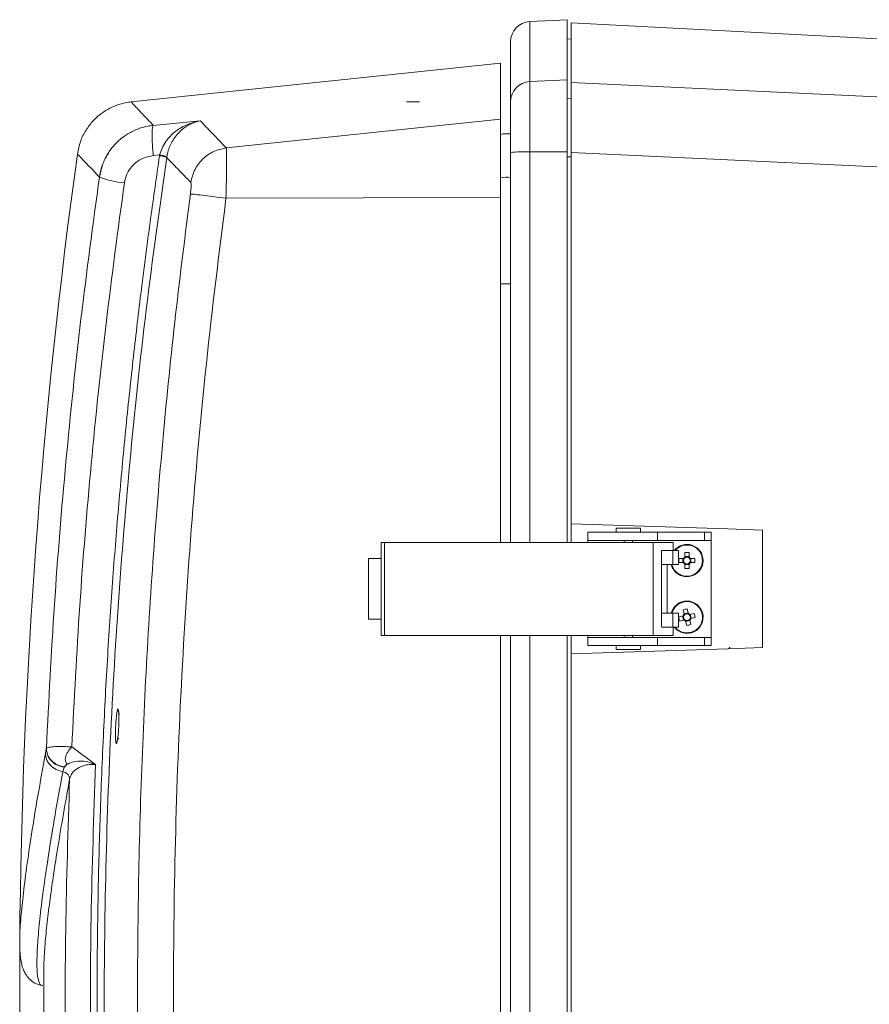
# Model space of a CAD drawing. Header units: millimetres. Extents: x 0 to 594, y 0 to 420.
# Tile 62 of 76: x 247 to 289, y 324 to 372. Entities that reach past the tile are written whole.
import ezdxf

# ---------------------------------------------------------------- set-up
doc = ezdxf.new("R2010")
doc.units = ezdxf.units.MM
doc.styles.add('SLDTEXTSTYLE1', font='TXT', dxfattribs={"width": 0.605})
doc.dimstyles.new('SLDDIMSTYLE1', dxfattribs={"dimtxt": 2.568319, "dimasz": 3.3, "dimexe": 0, "dimexo": 0.0625, "dimgap": 0.64208, "dimtad": 1, "dimdec": 0, "dimlfac": 5, "dimrnd": 1e-09, "dimzin": 12, "dimdsep": 46, "dimtxsty": 'SLDTEXTSTYLE1', "dimsah": 1, "dimcen": 0.09, "dimadec": 0, "dimazin": 3, "dimtfac": 1, "dimtdec": 1, "dimtofl": 0, "dimtmove": 0, "dimatfit": 3, "dimfxl": 1, "dimfrac": 2, "dimtolj": 1, "dimtzin": 12, "dimarcsym": 0})

# ---------------------------------------------------------------- blocks, each defined once
blk = doc.blocks.new('_D_6')
at = {"color": 7, "linetype": 'Continuous', "lineweight": 0}
for p, q in [((330.793, 371.409), (330.793, 208.509)), ((246.705, 326.965), (246.705, 208.509)), ((284.585, 214.042), (283.997, 214.042)), ((283.997, 214.042), (283.997, 210.097)), ((292.914, 214.042), (293.502, 214.042)), ((293.502, 214.042), (293.502, 210.097)), ((283.997, 210.097), (284.585, 210.097)), ((293.502, 210.097), (292.914, 210.097)), ((246.705, 209.509), (330.793, 209.509))]:
    blk.add_line(p, q, dxfattribs=at)
for points in [[(246.705, 209.509), (250.005, 209.009), (250.005, 210.009)], [(330.793, 209.509), (327.493, 210.009), (327.493, 209.009)]]:
    blk.add_solid(points, dxfattribs=at)
at = {"color": 7, "linetype": 'Continuous', "lineweight": 0, "char_height": 2.6458, "attachment_point": 1, "style": 'SLDTEXTSTYLE1'}
for s, insert in [('420', (285.81, 218.04)), ('16,6', (285.32, 213.508))]:
    blk.add_mtext(s, dxfattribs=dict(at, insert=insert))

msp = doc.modelspace()

# ---------------------------------------------------------------- linework, layer by layer
at = {"color": 7, "linetype": 'Continuous', "lineweight": 15}
for p, q in [((271.941, 372.359), (273.793, 372.456)), ((271.941, 372.359), (271.941, 369.392)), ((273.793, 369.488), (273.793, 372.456)), ((307.169, 370.571), (273.993, 372.309)), ((273.993, 372.309), (273.993, 369.35)), ((273.993, 371.509), (273.793, 371.499)), ((270.993, 368.401), (270.993, 371.36)), ((270.493, 370.309), (252.217, 368.388)), ((270.493, 370.309), (270.493, 367.53)), ((271.941, 369.392), (273.793, 369.488)), ((271.941, 369.392), (271.941, 365.919)), ((273.793, 365.921), (273.793, 369.488)), ((294.708, 368.386), (273.993, 369.35)), ((273.993, 365.881), (273.993, 369.35)), ((265.868, 368.386), (265.858, 368.371)), ((265.868, 368.385), (265.868, 368.386)), ((270.993, 365.891), (270.993, 368.401)), ((253.314, 367.23), (255.639, 367.454)), ((270.493, 367.53), (256.925, 366.114)), ((270.493, 367.53), (270.493, 363.663)), ((253.314, 365.738), (253.629, 365.768)), ((253.629, 365.768), (253.623, 365.728)), ((253.981, 365.677), (253.976, 365.643)), ((270.993, 346.609), (270.993, 365.891)), ((271.941, 365.919), (273.793, 365.921)), ((273.793, 346.609), (273.793, 365.921)), ((273.993, 365.881), (273.993, 347.52)), ((293.905, 364.951), (273.993, 365.881)), ((293.905, 364.951), (273.993, 365.881)), ((250.806, 365.28), (250.807, 365.28)), ((270.493, 363.663), (256.91, 363.626)), ((270.493, 363.663), (270.493, 346.609)), ((281.74, 347.272), (273.993, 347.52)), ((273.993, 346.609), (273.993, 347.52)), ((281.74, 347.272), (273.993, 347.52)), ((276.221, 347.309), (276.221, 347.109)), ((276.821, 347.309), (276.221, 347.309)), ((277.421, 347.309), (276.821, 347.309)), ((277.421, 347.109), (277.421, 347.309)), ((283.464, 347.217), (281.74, 347.272)), ((283.464, 347.217), (281.74, 347.272)), ((274.821, 346.709), (274.821, 347.109)), ((274.821, 347.109), (278.273, 347.109)), ((274.821, 346.709), (278.273, 346.709)), ((274.821, 346.609), (274.821, 346.709)), ((276.621, 346.709), (276.621, 346.609)), ((277.021, 346.609), (277.021, 346.709)), ((278.273, 346.709), (278.273, 347.109)), ((278.273, 347.109), (280.584, 347.109)), ((280.584, 346.709), (278.273, 346.709)), ((280.584, 347.109), (280.584, 346.709)), ((280.584, 347.109), (280.921, 347.109)), ((280.584, 346.709), (280.921, 346.709)), ((280.921, 347.109), (280.921, 346.709)), ((280.921, 346.709), (280.921, 341.909)), ((264.595, 346.609), (264.595, 342.009)), ((264.753, 346.609), (264.595, 346.609)), ((264.753, 346.609), (264.753, 342.009)), ((278.048, 346.609), (264.753, 346.609)), ((278.048, 342.009), (278.048, 346.609)), ((279.036, 346.609), (278.048, 346.609)), ((278.459, 342.409), (278.459, 346.209)), ((278.472, 346.209), (279.026, 346.209)), ((279.026, 345.509), (279.026, 346.209)), ((279.026, 346.209), (279.308, 346.209)), ((279.036, 346.209), (279.036, 346.609)), ((279.308, 346.209), (279.308, 345.509)), ((263.958, 345.809), (263.958, 342.809)), ((264.595, 345.809), (263.958, 345.809)), ((279.547, 345.812), (279.324, 345.812)), ((279.524, 345.812), (279.524, 345.606)), ((279.618, 346.106), (279.618, 345.883)), ((279.824, 345.906), (279.618, 345.906)), ((279.824, 345.883), (279.824, 346.106)), ((280.117, 345.812), (279.894, 345.812)), ((279.917, 345.606), (279.917, 345.812)), ((278.459, 345.509), (279.026, 345.509)), ((278.742, 343.109), (278.742, 345.509)), ((279.026, 345.509), (279.308, 345.509)), ((279.324, 345.606), (279.547, 345.606)), ((279.618, 345.536), (279.618, 345.313)), ((279.618, 345.513), (279.824, 345.513)), ((279.824, 345.313), (279.824, 345.536)), ((279.894, 345.606), (280.117, 345.606)), ((279.531, 343.273), (279.581, 343.055)), ((279.782, 343.102), (279.732, 343.319)), ((263.958, 342.809), (264.595, 342.809)), ((279.026, 343.109), (278.459, 343.109)), ((279.026, 342.409), (279.026, 343.109)), ((279.308, 343.109), (279.026, 343.109)), ((279.308, 343.109), (279.308, 342.409)), ((279.528, 342.971), (279.311, 342.92)), ((279.506, 342.966), (279.552, 342.765)), ((279.777, 343.124), (279.576, 343.078)), ((280.084, 343.099), (279.866, 343.049)), ((279.935, 342.853), (279.889, 343.054)), ((279.913, 342.848), (280.13, 342.898)), ((279.026, 342.409), (278.472, 342.409)), ((279.308, 342.409), (279.026, 342.409)), ((279.036, 342.009), (279.036, 342.409)), ((279.357, 342.72), (279.575, 342.77)), ((279.659, 342.717), (279.709, 342.5)), ((279.664, 342.695), (279.865, 342.741)), ((279.91, 342.546), (279.86, 342.763)), ((264.753, 342.009), (264.595, 342.009)), ((264.753, 342.009), (278.048, 342.009)), ((270.493, 342.009), (270.493, 281.512)), ((270.993, 270.331), (270.993, 342.009)), ((273.793, 270.306), (273.793, 342.009)), ((273.993, 341.1), (273.993, 342.009)), ((274.821, 341.909), (274.821, 342.009)), ((274.821, 341.509), (274.821, 341.909)), ((274.821, 341.909), (278.273, 341.909)), ((276.621, 342.009), (276.621, 341.909)), ((277.021, 341.909), (277.021, 342.009)), ((278.048, 342.009), (279.036, 342.009)), ((278.273, 341.509), (278.273, 341.909)), ((278.273, 341.909), (280.584, 341.909)), ((280.584, 341.909), (280.584, 341.509)), ((280.584, 341.909), (280.921, 341.909)), ((280.921, 341.909), (280.921, 341.509)), ((273.993, 341.1), (281.74, 341.348)), ((273.993, 341.1), (281.74, 341.348)), ((278.273, 341.509), (274.821, 341.509)), ((276.221, 341.509), (276.221, 341.309)), ((277.421, 341.309), (277.421, 341.509)), ((280.584, 341.509), (278.273, 341.509)), ((280.921, 341.509), (280.584, 341.509)), ((281.74, 341.348), (283.464, 341.404)), ((281.74, 341.348), (283.464, 341.404)), ((273.993, 341.1), (273.993, 270.309)), ((276.221, 341.309), (277.421, 341.309)), ((249.28, 336.497), (250.456, 335.625)), ((248.019, 336.41), (247.978, 336.187)), ((248.023, 336.43), (248.019, 336.41)), ((248.911, 335.486), (248.832, 335.268)), ((246.707, 326.967), (246.708, 326.905))]:
    msp.add_line(p, q, dxfattribs=at)
at = {"color": 8, "linetype": 'Continuous', "lineweight": 15}
for p, q in [((273.793, 368.567), (273.993, 368.578)), ((271.941, 365.919), (271.941, 346.609)), ((273.793, 365.682), (273.993, 365.682)), ((270.993, 359.388), (270.493, 359.388)), ((271.941, 342.009), (271.941, 270.308))]:
    msp.add_line(p, q, dxfattribs=at)
at = {"color": 7, "linetype": 'Continuous', "lineweight": 15}
for centre, radius, start, end in [((271.993, 371.36), 1, 93, 180), ((271.989, 368.397), 0.996, 92.7731, 179.8008), ((270.815, 365.529), 1.292, 82.065, 104.4184), ((548.693, 324.309), 302, 172.10393, 179.50762), ((253.504, 364.568), 1.207, 66.6951, 84.0317), ((271.712, 357.516), 8.406, 88.4416, 94.9069), ((252.237, 368.68), 4.308, 248.3414, 265.2955), ((279.721, 345.709), 0.8, 0, 141.3178), ((279.721, 345.709), 0.8, 194.4775, 0), ((282.198, 345.709), 2.876, 177.9477, 182.0523), ((279.721, 345.709), 0.202, 120.6869, 149.3131), ((279.721, 345.709), 0.17, 142.7589, 217.2411), ((279.721, 345.709), 0.17, 127.2411, 142.7589), ((279.721, 343.232), 2.876, 87.9477, 92.0523), ((279.721, 345.709), 0.17, 52.7589, 127.2411), ((279.721, 345.709), 0.202, 30.6869, 59.3131), ((279.721, 345.709), 0.17, 37.2411, 52.7589), ((279.721, 345.709), 0.17, 322.7589, 37.2411), ((277.243, 345.709), 2.876, 357.9477, 2.0523), ((279.721, 345.709), 0.202, 210.6869, 239.3131), ((279.721, 345.709), 0.17, 217.2411, 232.7589), ((279.721, 345.709), 0.17, 232.7589, 307.2411), ((279.721, 348.187), 2.876, 267.9477, 272.0523), ((279.721, 345.709), 0.202, 300.6869, 329.3131), ((279.721, 345.709), 0.17, 307.2411, 322.7589), ((279.721, 342.909), 0.8, 13.0055, 165.5225), ((280.278, 340.496), 2.876, 100.9532, 105.0578), ((279.721, 342.909), 0.8, 218.6822, 13.0055), ((282.134, 343.467), 2.876, 190.9532, 195.0578), ((279.721, 342.909), 0.202, 133.6924, 162.3186), ((279.721, 342.909), 0.17, 155.7644, 230.2466), ((279.721, 342.909), 0.17, 140.2466, 155.7644), ((279.721, 342.909), 0.17, 65.7644, 140.2466), ((279.721, 342.909), 0.17, 230.2466, 245.7644), ((279.721, 342.909), 0.17, 245.7644, 320.2466), ((279.721, 342.909), 0.202, 43.6924, 72.3186), ((279.721, 342.909), 0.17, 50.2466, 65.7644), ((279.721, 342.909), 0.17, 335.7644, 50.2466), ((279.721, 342.909), 0.17, 320.2466, 335.7644), ((279.721, 342.909), 0.202, 313.6924, 342.3186), ((277.307, 342.352), 2.876, 10.9532, 15.0578), ((279.721, 342.909), 0.202, 223.6924, 252.3186), ((279.163, 345.323), 2.876, 280.9532, 285.0578), ((548.693, 324.309), 300.8, 179.77506, 185.09969)]:
    msp.add_arc(centre, radius, start, end, dxfattribs=at)
at = {"color": 8, "linetype": 'Continuous', "lineweight": 15}
for centre, radius, start, end in [((270.815, 363.374), 1.298, 82.1049, 104.345), ((279.721, 345.709), 0.771, 0, 139.5507), ((279.721, 345.709), 0.771, 195.041, 0), ((279.721, 342.909), 0.771, 13.0055, 164.959), ((279.721, 342.909), 0.771, 220.4493, 13.0055)]:
    msp.add_arc(centre, radius, start, end, dxfattribs=at)
at = {"color": 7, "linetype": 'Continuous', "lineweight": 15}
for points, knots in [([(252.239, 368.391), (252.135, 368.377), (251.906, 368.348), (251.545, 368.247), (251.146, 368.08), (250.729, 367.822), (250.322, 367.461), (249.964, 366.995), (249.685, 366.439), (249.602, 366.026), (249.559, 365.817)], [0, 0, 0, 0, 0.079211, 0.172494, 0.280331, 0.402629, 0.538416, 0.685594, 0.840872, 1, 1, 1, 1]), ([(253.314, 367.23), (253.298, 367.196), (253.273, 367.144), (253.258, 366.945), (253.254, 366.749), (253.258, 366.515), (253.273, 366.181), (253.298, 365.913), (253.314, 365.738)], [0, 0, 0, 0, 0.239677, 0.368502, 0.5, 0.631498, 0.760323, 1, 1, 1, 1]), ([(255.639, 367.454), (255.425, 367.406), (254.999, 367.309), (254.504, 367.02), (254.153, 366.71), (253.924, 366.434), (253.736, 366.119), (253.664, 365.885), (253.629, 365.768)], [0, 0, 0, 0, 0.254341, 0.507179, 0.632714, 0.757013, 0.879592, 1, 1, 1, 1]), ([(255.639, 367.454), (255.551, 367.434), (255.377, 367.394), (255.136, 367.29), (254.889, 367.146), (254.65, 366.954), (254.425, 366.707), (254.25, 366.445), (254.12, 366.18), (254.03, 365.924), (253.997, 365.756), (253.981, 365.677)], [0, 0, 0, 0, 0.123167, 0.242463, 0.346284, 0.489677, 0.617018, 0.730075, 0.830774, 0.920407, 1, 1, 1, 1]), ([(255.639, 367.454), (255.823, 367.262), (256.191, 366.878), (256.68, 366.368), (256.925, 366.114)], [0, 0, 0, 0, 0.500112, 1, 1, 1, 1]), ([(253.623, 365.728), (253.473, 364.694), (253.174, 362.625), (252.761, 359.457), (252.369, 356.184), (251.998, 352.745), (251.66, 349.195), (251.355, 345.516), (251.09, 341.714), (250.866, 337.72), (250.697, 333.692), (250.583, 329.636), (250.526, 325.566), (250.527, 321.322), (250.594, 316.899), (250.734, 312.316), (250.96, 307.539), (251.268, 302.623), (251.552, 299.283), (251.694, 297.613)], [0, 0, 0, 0, 0.045995, 0.092071, 0.140637, 0.191026, 0.24425, 0.297408, 0.353341, 0.411705, 0.473142, 0.530423, 0.589862, 0.651817, 0.716671, 0.783954, 0.852979, 0.926486, 1, 1, 1, 1]), ([(250.647, 364.676), (250.672, 364.815), (250.725, 365.096), (250.875, 365.505), (251.027, 365.753), (251.103, 365.878)], [0, 0, 0, 0, 0.327606, 0.66257, 1, 1, 1, 1]), ([(251.106, 365.876), (251.083, 365.845), (250.947, 365.658), (250.775, 365.251), (250.695, 364.866), (250.654, 364.668)], [0, 0, 0, 0, 0.089509, 0.532928, 1, 1, 1, 1]), ([(251.883, 364.386), (251.918, 364.535), (251.994, 364.867), (252.315, 365.305), (252.777, 365.635), (253.141, 365.705), (253.314, 365.738)], [0, 0, 0, 0, 0.215271, 0.478045, 0.752078, 1, 1, 1, 1]), ([(253.623, 365.728), (253.667, 365.721), (253.757, 365.706), (253.871, 365.681), (253.953, 365.659), (253.968, 365.648), (253.976, 365.643)], [0, 0, 0, 0, 0.242265, 0.50002, 0.757764, 1, 1, 1, 1]), ([(256.925, 366.114), (256.714, 366.069), (256.283, 365.977), (255.731, 365.581), (255.32, 365.041), (255.216, 364.614), (255.166, 364.407)], [0, 0, 0, 0, 0.243909, 0.501139, 0.757752, 1, 1, 1, 1]), ([(256.925, 366.114), (256.928, 366.087), (256.935, 366.035), (256.941, 365.855), (256.944, 365.61), (256.943, 365.305), (256.94, 364.948), (256.933, 364.545), (256.923, 364.099), (256.914, 363.785), (256.91, 363.626)], [0, 0, 0, 0, 0.1276762, 0.2535663, 0.3776582, 0.4999411, 0.6197125, 0.7429886, 0.8697561, 1, 1, 1, 1]), ([(253.976, 365.643), (253.625, 363.135), (252.922, 358.116), (252.12, 350.541), (251.503, 342.932), (251.091, 335.298), (250.882, 327.698), (250.873, 320.144), (251.062, 312.639), (251.432, 305.136), (251.843, 300.144), (252.049, 297.648)], [0, 0, 0, 0, 0.111693, 0.2235483, 0.3355824, 0.447812, 0.5599686, 0.669933, 0.7799154, 0.8899323, 1, 1, 1, 1]), ([(253.976, 365.643), (254.149, 365.463), (254.496, 365.102), (254.942, 364.639), (255.166, 364.407)], [0, 0, 0, 0, 0.499487, 1, 1, 1, 1]), ([(248.023, 336.43), (248.144, 338.8), (248.385, 343.536), (248.969, 350.615), (249.699, 357.665), (250.331, 362.34), (250.647, 364.676)], [0, 0, 0, 0, 0.250594, 0.500771, 0.750563, 1, 1, 1, 1]), ([(249.28, 336.497), (249.4, 338.83), (249.641, 343.496), (250.22, 350.479), (250.943, 357.447), (251.57, 362.073), (251.883, 364.386)], [0, 0, 0, 0, 0.249836, 0.499706, 0.749797, 1, 1, 1, 1]), ([(255.166, 364.407), (255.172, 364.392), (255.184, 364.362), (255.186, 364.228), (255.176, 364.047), (255.159, 363.907), (255.15, 363.838)], [0, 0, 0, 0, 0.249903, 0.499522, 0.749432, 1, 1, 1, 1]), ([(255.15, 363.838), (254.898, 361.85), (254.39, 357.848), (253.777, 351.782), (253.272, 345.621), (252.892, 339.364), (252.642, 333.055), (252.518, 326.385), (252.546, 319.403), (252.757, 312.12), (253.128, 304.899), (253.52, 300.113), (253.716, 297.73)], [0, 0, 0, 0, 0.0907, 0.1827, 0.276, 0.370601, 0.466503, 0.561857, 0.672652, 0.782608, 0.891724, 1, 1, 1, 1]), ([(256.91, 363.626), (256.697, 363.653), (256.259, 363.71), (255.702, 363.779), (255.292, 363.827), (255.197, 363.834), (255.15, 363.838)], [0, 0, 0, 0, 0.242743, 0.499924, 0.757146, 1, 1, 1, 1]), ([(256.91, 363.626), (256.57, 360.9), (255.891, 355.451), (255.159, 347.243), (254.637, 339.021), (254.346, 330.786), (254.28, 322.547), (254.445, 314.31), (254.821, 306.082), (255.263, 300.609), (255.484, 297.872)], [0, 0, 0, 0, 0.125015, 0.250014, 0.375038, 0.50005, 0.625082, 0.750072, 0.875017, 1, 1, 1, 1]), ([(281.779, 341.356), (281.783, 341.357), (281.792, 341.361), (281.804, 341.368), (281.815, 341.377), (281.828, 341.39), (281.84, 341.406), (281.846, 341.42), (281.85, 341.427)], [0, 0, 0, 0, 0.136744, 0.27291, 0.410527, 0.551553, 0.777457, 1, 1, 1, 1]), ([(281.779, 341.356), (281.779, 341.356), (281.779, 341.356), (281.779, 341.356), (281.779, 341.356), (281.779, 341.356), (281.779, 341.356), (281.779, 341.356), (281.779, 341.356), (281.779, 341.356), (281.779, 341.356), (281.779, 341.356), (281.779, 341.356), (281.779, 341.357), (281.779, 341.357), (281.779, 341.357), (281.78, 341.358), (281.781, 341.358), (281.782, 341.359), (281.785, 341.361), (281.788, 341.363), (281.792, 341.366), (281.798, 341.37), (281.805, 341.375), (281.811, 341.38), (281.817, 341.386), (281.823, 341.392), (281.828, 341.398), (281.831, 341.402), (281.835, 341.407), (281.838, 341.412), (281.841, 341.416), (281.843, 341.419), (281.845, 341.423), (281.846, 341.424), (281.847, 341.425), (281.848, 341.426), (281.848, 341.427), (281.848, 341.427), (281.849, 341.427), (281.849, 341.427), (281.849, 341.427), (281.849, 341.427), (281.849, 341.427), (281.849, 341.427), (281.849, 341.427), (281.849, 341.427), (281.849, 341.427), (281.849, 341.427)], [0.0000616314, 0.0000616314, 0.0000616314, 0.0000616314, 0.0000622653, 0.0000622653, 0.0000622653, 0.0000631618, 0.0000631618, 0.0000631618, 0.00006397, 0.00006397, 0.00006397, 0.0000653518, 0.0000653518, 0.0000653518, 0.0000690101, 0.0000690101, 0.0000690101, 0.0000843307, 0.0000843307, 0.0000843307, 0.0001448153, 0.0001448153, 0.0001448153, 0.0002661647, 0.0002661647, 0.0002661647, 0.0003876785, 0.0003876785, 0.0003876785, 0.0004758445, 0.0004758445, 0.0004758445, 0.0005421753, 0.0005421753, 0.0005421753, 0.0005631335, 0.0005631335, 0.0005631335, 0.0005683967, 0.0005683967, 0.0005683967, 0.0005696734, 0.0005696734, 0.0005696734, 0.0005706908, 0.0005706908, 0.0005706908, 0.000571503, 0.000571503, 0.000571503, 0.000571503]), ([(281.779, 341.356), (281.779, 341.356), (281.779, 341.356), (281.779, 341.356), (281.779, 341.356), (281.779, 341.356), (281.779, 341.356), (281.779, 341.356), (281.779, 341.356), (281.779, 341.356), (281.779, 341.356), (281.779, 341.356), (281.779, 341.356), (281.779, 341.357), (281.779, 341.357), (281.779, 341.357), (281.78, 341.358), (281.781, 341.358), (281.782, 341.359), (281.785, 341.361), (281.788, 341.363), (281.792, 341.366), (281.798, 341.37), (281.805, 341.375), (281.811, 341.38), (281.817, 341.386), (281.823, 341.392), (281.828, 341.398), (281.831, 341.402), (281.835, 341.407), (281.838, 341.412), (281.841, 341.416), (281.843, 341.419), (281.845, 341.423), (281.846, 341.424), (281.847, 341.425), (281.848, 341.426), (281.848, 341.427), (281.848, 341.427), (281.849, 341.427), (281.849, 341.427), (281.849, 341.427), (281.849, 341.427), (281.849, 341.427), (281.849, 341.427), (281.849, 341.427), (281.849, 341.427), (281.849, 341.427), (281.849, 341.427)], [0.0000616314, 0.0000616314, 0.0000616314, 0.0000616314, 0.0000622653, 0.0000622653, 0.0000622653, 0.0000631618, 0.0000631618, 0.0000631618, 0.00006397, 0.00006397, 0.00006397, 0.0000653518, 0.0000653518, 0.0000653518, 0.0000690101, 0.0000690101, 0.0000690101, 0.0000843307, 0.0000843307, 0.0000843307, 0.0001448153, 0.0001448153, 0.0001448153, 0.0002661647, 0.0002661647, 0.0002661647, 0.0003876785, 0.0003876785, 0.0003876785, 0.0004758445, 0.0004758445, 0.0004758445, 0.0005421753, 0.0005421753, 0.0005421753, 0.0005631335, 0.0005631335, 0.0005631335, 0.0005683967, 0.0005683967, 0.0005683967, 0.0005696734, 0.0005696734, 0.0005696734, 0.0005706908, 0.0005706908, 0.0005706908, 0.000571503, 0.000571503, 0.000571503, 0.000571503]), ([(281.779, 341.356), (281.783, 341.358), (281.793, 341.361), (281.805, 341.369), (281.816, 341.378), (281.826, 341.387), (281.834, 341.397), (281.84, 341.407), (281.846, 341.417), (281.848, 341.424), (281.85, 341.427)], [0, 0, 0, 0, 0.147142, 0.288024, 0.422753, 0.551232, 0.673303, 0.788829, 0.89773, 1, 1, 1, 1]), ([(251.451, 336.842), (251.45, 336.848), (251.443, 336.906), (251.44, 337.101), (251.444, 337.358), (251.453, 337.583), (251.464, 337.755), (251.475, 337.894), (251.482, 337.964), (251.485, 337.987)], [0, 0, 0, 0, 0.025928, 0.274367, 0.521486, 0.658584, 0.797417, 0.932787, 1, 1, 1, 1]), ([(251.567, 338.377), (251.576, 338.362), (251.593, 338.334), (251.609, 338.15), (251.614, 337.889), (251.606, 337.562), (251.587, 337.222), (251.558, 336.924), (251.53, 336.753), (251.507, 336.672), (251.496, 336.662), (251.491, 336.657)], [0, 0, 0, 0, 0.123009, 0.238677, 0.357251, 0.481205, 0.609426, 0.736757, 0.864519, 0.930622, 1, 1, 1, 1]), ([(249.28, 336.497), (249.141, 336.503), (248.842, 336.516), (248.439, 336.511), (248.12, 336.483), (248.055, 336.447), (248.023, 336.43)], [0, 0, 0, 0, 0.2151582, 0.4641056, 0.7310666, 1, 1, 1, 1]), ([(249.056, 335.635), (249.023, 335.678), (248.97, 335.745), (248.954, 335.874), (248.966, 335.978), (249.004, 336.102), (249.09, 336.276), (249.207, 336.412), (249.28, 336.497)], [0, 0, 0, 0, 0.202599, 0.323189, 0.458017, 0.547751, 0.717898, 1, 1, 1, 1]), ([(248.832, 335.268), (248.72, 335.297), (248.488, 335.358), (248.205, 335.58), (248.013, 335.87), (247.99, 336.084), (247.978, 336.187)], [0, 0, 0, 0, 0.2418465, 0.500005, 0.7581607, 1, 1, 1, 1]), ([(248.911, 335.486), (248.795, 335.512), (248.555, 335.567), (248.258, 335.789), (248.056, 336.084), (248.031, 336.304), (248.019, 336.41)], [0, 0, 0, 0, 0.241385, 0.5, 0.758615, 1, 1, 1, 1]), ([(248.916, 335.506), (248.8, 335.532), (248.559, 335.587), (248.262, 335.809), (248.059, 336.104), (248.035, 336.324), (248.023, 336.43)], [0, 0, 0, 0, 0.2415265, 0.5002072, 0.7587735, 1, 1, 1, 1]), ([(248.915, 335.501), (248.915, 335.501), (248.916, 335.501), (248.917, 335.5), (248.918, 335.5), (248.918, 335.5), (248.918, 335.5), (248.918, 335.499), (248.919, 335.499), (248.918, 335.498), (248.916, 335.494), (248.913, 335.489), (248.911, 335.486)], [0, 0, 0, 0, 0.059052, 0.103085, 0.126723, 0.136015, 0.141978, 0.144865, 0.14879, 0.199304, 0.343534, 1, 1, 1, 1]), ([(248.915, 335.501), (248.937, 335.525), (248.961, 335.551), (248.999, 335.585), (249.021, 335.606), (249.044, 335.625), (249.056, 335.635)], [0, 0, 0, 0, 0.518621, 0.560855, 0.764848, 1, 1, 1, 1]), ([(249.056, 335.635), (249.019, 335.619), (248.942, 335.583), (248.924, 335.53), (248.915, 335.501)], [0, 0, 0, 0, 0.4721376, 1, 1, 1, 1]), ([(249.056, 335.635), (249.13, 335.672), (249.301, 335.757), (249.658, 335.807), (250.068, 335.772), (250.327, 335.674), (250.456, 335.625)], [0, 0, 0, 0, 0.218772, 0.49984, 0.74987, 1, 1, 1, 1]), ([(249.173, 334.902), (249.202, 335.001), (249.259, 335.197), (249.529, 335.444), (249.869, 335.583), (250.195, 335.633), (250.369, 335.628), (250.456, 335.625)], [0, 0, 0, 0, 0.256096, 0.508679, 0.755887, 0.878243, 1, 1, 1, 1]), ([(251.362, 297.686), (251.155, 300.212), (250.74, 305.262), (250.37, 312.854), (250.189, 320.448), (250.196, 328.041), (250.369, 333.097), (250.456, 335.625)], [0, 0, 0, 0, 0.200095, 0.400126, 0.600138, 0.800045, 1, 1, 1, 1]), ([(249.173, 334.902), (249.169, 334.943), (249.159, 335.028), (249.082, 335.144), (248.969, 335.232), (248.877, 335.256), (248.832, 335.268)], [0, 0, 0, 0, 0.241921, 0.500037, 0.758132, 1, 1, 1, 1]), ([(250.118, 297.572), (249.913, 300.057), (249.505, 305.029), (249.134, 312.501), (248.946, 319.975), (248.939, 327.445), (249.095, 332.417), (249.173, 334.902)], [0, 0, 0, 0, 0.200161, 0.400305, 0.600384, 0.800265, 1, 1, 1, 1]), ([(246.706, 326.936), (246.706, 326.788), (246.705, 326.493), (246.735, 326.128), (246.782, 325.825), (246.836, 325.614), (246.893, 325.452), (246.99, 325.252), (247.164, 325.018), (247.45, 324.786), (247.702, 324.723), (247.835, 324.69)], [0, 0, 0, 0, 0.1495008, 0.297824, 0.4305722, 0.5477049, 0.6165381, 0.6952562, 0.7854031, 0.887059, 1, 1, 1, 1]), ([(247.899, 325.49), (247.898, 325.513), (247.896, 325.548), (247.897, 325.596), (247.897, 325.612)], [0, 0, 0, 0, 0.662584, 1, 1, 1, 1])]:
    msp.add_open_spline(points, degree=3, knots=knots, dxfattribs=at)
at = {"color": 8, "linetype": 'Continuous', "lineweight": 15}
for points, knots in [([(252.24, 368.365), (252.235, 368.369), (252.222, 368.383), (252.397, 368.199), (252.738, 367.838), (253.122, 367.433), (253.314, 367.23)], [0, 0, 0, 0, 0.142856, 0.42855, 0.714294, 1, 1, 1, 1]), ([(251.103, 365.878), (251.114, 365.898), (251.212, 366.076), (251.413, 366.295), (251.677, 366.542), (251.891, 366.706), (252.123, 366.853), (252.374, 366.982), (252.682, 367.103), (252.999, 367.189), (253.223, 367.219), (253.314, 367.23)], [0, 0, 0, 0, 0.026372, 0.227542, 0.326984, 0.432425, 0.52794, 0.633988, 0.747728, 0.897412, 1, 1, 1, 1]), ([(249.582, 365.794), (249.577, 365.799), (249.564, 365.812), (249.737, 365.63), (250.075, 365.275), (250.456, 364.876), (250.647, 364.676)], [0, 0, 0, 0, 0.142652, 0.42809, 0.713825, 1, 1, 1, 1]), ([(251.485, 337.987), (251.487, 338.016), (251.496, 338.1), (251.511, 338.205), (251.53, 338.302), (251.548, 338.367), (251.561, 338.374), (251.567, 338.377)], [0, 0, 0, 0, 0.115045, 0.3441, 0.536456, 0.759897, 1, 1, 1, 1]), ([(251.567, 338.377), (251.569, 338.332), (251.572, 338.24), (251.619, 338.162), (251.643, 338.122)], [0, 0, 0, 0, 0.488169, 1, 1, 1, 1]), ([(251.491, 336.657), (251.481, 336.665), (251.464, 336.679), (251.455, 336.792), (251.451, 336.842)], [0, 0, 0, 0, 0.559303, 1, 1, 1, 1]), ([(251.491, 336.657), (251.496, 336.698), (251.508, 336.782), (251.555, 336.874), (251.598, 336.91), (251.608, 336.918)], [0, 0, 0, 0, 0.423035, 0.865056, 1, 1, 1, 1]), ([(247.978, 336.187), (247.848, 335.467), (247.587, 334.027), (247.281, 332.152), (247.036, 330.494), (246.856, 329.07), (246.748, 327.914), (246.7, 327.218), (246.707, 326.979), (246.707, 326.967)], [0, 0, 0, 0, 0.165254, 0.330471, 0.495629, 0.660861, 0.826067, 0.991219, 1, 1, 1, 1]), ([(248.832, 335.268), (248.701, 334.543), (248.44, 333.093), (248.132, 331.204), (247.886, 329.534), (247.707, 328.105), (247.594, 326.918), (247.546, 325.979), (247.562, 325.282), (247.648, 324.861), (247.739, 324.674), (247.819, 324.703), (247.829, 324.707)], [0, 0, 0, 0, 0.10945, 0.218923, 0.328391, 0.437855, 0.547323, 0.656793, 0.766264, 0.875733, 0.9852, 1, 1, 1, 1]), ([(247.897, 325.612), (247.898, 325.653), (247.9, 325.752), (247.906, 325.923), (247.916, 326.124), (247.928, 326.332), (247.942, 326.541), (247.966, 326.839), (248.004, 327.257), (248.063, 327.806), (248.131, 328.385), (248.208, 328.982), (248.291, 329.585), (248.415, 330.438), (248.596, 331.593), (248.858, 333.157), (249.068, 334.321), (249.173, 334.902)], [0, 0, 0, 0, 0.025228, 0.060393, 0.096103, 0.132363, 0.165256, 0.19663, 0.269959, 0.345187, 0.412529, 0.479895, 0.547312, 0.603396, 0.735857, 0.867991, 1, 1, 1, 1])]:
    msp.add_open_spline(points, degree=3, knots=knots, dxfattribs=at)
at = {"color": 7, "linetype": 'Continuous', "lineweight": 15}
for points in [[(266.493, 368.386), (266.389, 368.386), (266.18, 368.386), (265.972, 368.386), (265.868, 368.386)], [(283.464, 341.404), (283.464, 343.462), (283.464, 345.159), (283.464, 347.217)], [(283.464, 341.404), (283.464, 343.462), (283.464, 345.159), (283.464, 347.217)]]:
    msp.add_open_spline(points, degree=3, dxfattribs=at)

# ---------------------------------------------------------------- dimensions: what is measured, and where the dimension line sits
at = {"color": 7, "linetype": 'Continuous', "lineweight": 0}
dim = msp.add_linear_dim(base=(330.793, 209.509), p1=(246.705, 326.965), p2=(330.793, 371.409), dimstyle='SLDDIMSTYLE1', dxfattribs=at)
dim.commit()
dim.dimension.update_dxf_attribs({"geometry": '_D_6', "text_midpoint": (288.749, 209.509), "dimtype": 160})

doc.saveas('drawing.dxf')
